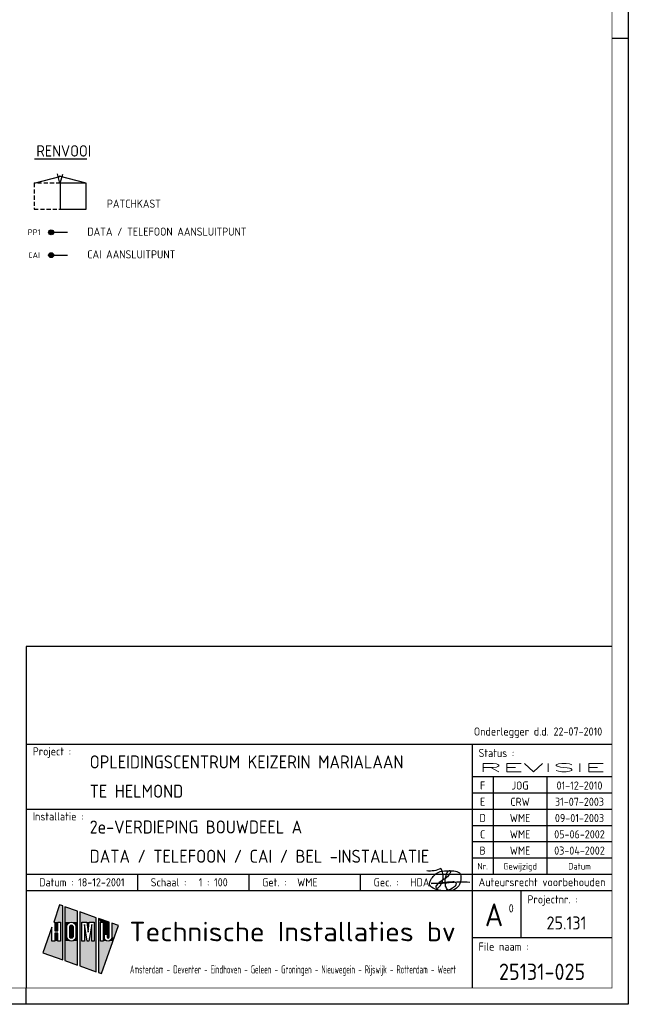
# Model space of a CAD drawing. Header units: millimetres. Extents: x -6587 to 112313, y 244 to 84344.
# Tile 33 of 54: x 93613 to 112313, y 244 to 30510. Entities that reach past the tile are written whole.
import ezdxf
from ezdxf.enums import TextEntityAlignment as Align

# ---------------------------------------------------------------- set-up
doc = ezdxf.new("R2010")
doc.units = ezdxf.units.MM
doc.header["$LTSCALE"] = 100
doc.linetypes.add('HIDDEN', pattern=[9.525, 6.35, -3.175])
doc.layers.get('0').update_dxf_attribs({"color": 9, "linetype": 'CONTINUOUS'})
for name, color, linetype in [('02-61-50-lijn050', 90, 'CONTINUOUS'), ('EB6431--_ATTRIB', 2, 'CONTINUOUS'), ('EL6431--_CCTV', 3, 'CONTINUOUS'), ('LIJN025', 10, 'CONTINUOUS'), ('LIJN035', 50, 'CONTINUOUS'), ('LIJN050', 90, 'CONTINUOUS'), ('LIJN070', 130, 'CONTINUOUS'), ('TEKST18', 210, 'CONTINUOUS'), ('TEKST25', 10, 'CONTINUOUS'), ('TEKST35', 50, 'CONTINUOUS'), ('TEKST50', 90, 'CONTINUOUS'), ('TEKST70', 130, 'CONTINUOUS')]:
    doc.layers.add(name, color=color, linetype=linetype)
doc.styles.add('1_8', font='iso', dxfattribs={"width": 0.7, "height": 1.8})
doc.styles.add('HELV', font='ISO.SHX')
doc.styles.add('ISO', font='ISO.SHX')
doc.styles.add('MAATVOERING', font='iso.shx')
doc.styles.add('ROMAND', font='romand')
doc.styles.get("Standard").update_dxf_attribs({"font": 'iso.shx'})

# ---------------------------------------------------------------- blocks, each defined once
blk = doc.blocks.new('A0-G')
at = {"layer": 'LIJN025'}
for p, q in [((1184, 297), (1189, 297)), ((1004, 80), (1184, 80)), ((1141, 80), (1141, 5)), ((1141, 70), (1184, 70)), ((1147.5, 70), (1147.5, 40)), ((1164, 70), (1164, 40)), ((1141, 65), (1184, 65)), ((1004, 60), (1141, 60)), ((1141, 60), (1184, 60)), ((1141, 55), (1184, 55)), ((1141, 50), (1184, 50)), ((1141, 45), (1184, 45)), ((1004, 40), (1184, 40)), ((1038.25, 35), (1038.25, 40)), ((1072.5, 35), (1072.5, 40)), ((1106.75, 35), (1106.75, 40)), ((1004, 35), (1184, 35)), ((1156, 35), (1156, 20.5)), ((1014.28, 30.55), (1012.44, 25.28)), ((1015.23, 30.22), (1014.28, 30.55)), ((1015.23, 13.64), (1015.23, 30.22)), ((1019.81, 28.62), (1015.85, 30)), ((1015.85, 30), (1015.85, 13.42)), ((1019.81, 12.03), (1019.81, 28.62)), ((1025.53, 26.61), (1020.49, 28.38)), ((1020.49, 28.38), (1020.49, 11.8)), ((1012.44, 25.28), (1012.78, 25.28)), ((1012.78, 25.28), (1012.78, 22.62)), ((1013.68, 25.28), (1014.58, 25.28)), ((1013.68, 22.62), (1013.68, 25.28)), ((1014.58, 25.28), (1014.58, 19.41)), ((1016.51, 23.91), (1016.61, 24.43)), ((1016.61, 24.43), (1016.9, 24.86)), ((1016.9, 24.86), (1017.35, 25.18)), ((1017.35, 25.18), (1017.88, 25.28)), ((1017.46, 24.14), (1017.63, 24.32)), ((1017.63, 24.32), (1017.89, 24.39)), ((1017.88, 25.28), (1018.41, 25.18)), ((1017.89, 24.39), (1018.13, 24.32)), ((1018.13, 24.32), (1018.31, 24.14)), ((1018.41, 25.18), (1018.85, 24.88)), ((1018.85, 24.88), (1019.14, 24.45)), ((1019.14, 24.45), (1019.25, 23.91)), ((1021.1, 19.41), (1021.1, 25.28)), ((1021.1, 25.28), (1022.62, 25.28)), ((1022.72, 19.41), (1021.87, 24.56)), ((1021.87, 24.56), (1021.87, 19.41)), ((1022.62, 25.28), (1023, 22.14)), ((1023, 22.14), (1023.38, 25.28)), ((1024.15, 24.56), (1023.29, 19.41)), ((1023.38, 25.28), (1024.92, 25.28)), ((1024.15, 19.41), (1024.15, 24.56)), ((1024.92, 25.28), (1024.92, 19.41)), ((1025.53, 10.03), (1025.53, 26.61)), ((1029.46, 25.24), (1026.21, 26.37)), ((1026.21, 26.37), (1026.21, 9.79)), ((1026.81, 19.41), (1026.81, 25.28)), ((1026.81, 25.28), (1027.69, 25.28)), ((1027.14, 9.47), (1032.31, 24.24)), ((1027.69, 25.28), (1027.69, 19.41)), ((1029.46, 20.62), (1029.46, 25.24)), ((1032.31, 24.24), (1030.31, 24.94)), ((1030.31, 24.94), (1030.31, 20.61)), ((1011.88, 23.67), (1009.11, 15.78)), ((1011.88, 19.41), (1011.88, 23.67)), ((1012.78, 22.62), (1013.68, 22.62)), ((1013.68, 21.86), (1012.78, 21.86)), ((1012.78, 21.86), (1012.78, 19.41)), ((1013.68, 19.41), (1013.68, 21.86)), ((1016.51, 20.8), (1016.51, 23.91)), ((1017.39, 23.89), (1017.46, 24.14)), ((1017.39, 20.81), (1017.39, 23.89)), ((1018.31, 24.14), (1018.38, 23.89)), ((1018.38, 23.89), (1018.38, 20.81)), ((1019.25, 23.91), (1019.25, 20.8)), ((1028.02, 20.61), (1028.02, 21.54)), ((1028.02, 21.54), (1028.88, 21.54)), ((1028.88, 21.54), (1028.88, 20.62)), ((1012.78, 19.41), (1011.88, 19.41)), ((1014.58, 19.41), (1013.68, 19.41)), ((1016.61, 20.28), (1016.51, 20.8)), ((1016.91, 19.82), (1016.61, 20.28)), ((1017.37, 19.52), (1016.91, 19.82)), ((1017.91, 19.41), (1017.37, 19.52)), ((1017.45, 20.57), (1017.39, 20.81)), ((1017.64, 20.38), (1017.45, 20.57)), ((1017.89, 20.32), (1017.64, 20.38)), ((1018.14, 20.38), (1017.89, 20.32)), ((1018.43, 19.53), (1017.91, 19.41)), ((1018.32, 20.56), (1018.14, 20.38)), ((1018.38, 20.81), (1018.32, 20.56)), ((1018.86, 19.83), (1018.43, 19.53)), ((1019.15, 20.26), (1018.86, 19.83)), ((1019.25, 20.8), (1019.15, 20.26)), ((1021.87, 19.41), (1021.1, 19.41)), ((1023.29, 19.41), (1022.72, 19.41)), ((1024.92, 19.41), (1024.15, 19.41)), ((1027.69, 19.41), (1026.81, 19.41)), ((1028.09, 20.16), (1028.02, 20.61)), ((1028.34, 19.76), (1028.09, 20.16)), ((1028.7, 19.5), (1028.34, 19.76)), ((1029.16, 19.41), (1028.7, 19.5)), ((1028.88, 20.62), (1028.97, 20.41)), ((1028.97, 20.41), (1029.17, 20.33)), ((1029.61, 19.5), (1029.16, 19.41)), ((1029.17, 20.33), (1029.37, 20.41)), ((1029.37, 20.41), (1029.46, 20.62)), ((1029.99, 19.77), (1029.61, 19.5)), ((1030.24, 20.17), (1029.99, 19.77)), ((1030.31, 20.61), (1030.24, 20.17)), ((1141, 20.5), (1184, 20.5)), ((1009.11, 15.78), (1015.23, 13.64)), ((1015.85, 13.42), (1019.81, 12.03)), ((1020.49, 11.8), (1025.53, 10.03)), ((1026.21, 9.79), (1027.14, 9.47)), ((1004, 0), (1004, 5))]:
    blk.add_line(p, q, dxfattribs=at)
blk.add_lwpolyline([(1189, 841), (1189, 0), (0, 0), (0, 841)], close=True, dxfattribs=at)
for points in [[(1012.44, 25.28), (1014.28, 30.55), (1015.23, 25.28), (1015.23, 30.22)], [(1015.85, 25.28), (1015.85, 30), (1019.81, 25.28), (1019.81, 28.62)], [(1020.49, 25.28), (1020.49, 28.38), (1025.53, 25.28), (1025.53, 26.61)], [(1012.78, 22.62), (1012.78, 25.28), (1013.68, 22.62), (1013.68, 25.28)], [(1014.58, 19.41), (1014.58, 25.28), (1015.23, 19.41), (1015.23, 25.28)], [(1015.85, 23.91), (1015.85, 25.28), (1016.51, 23.91), (1016.61, 24.43)], [(1016.61, 24.43), (1015.85, 25.28), (1016.9, 24.86), (1015.85, 25.28)], [(1016.9, 24.86), (1015.85, 25.28), (1017.35, 25.18), (1015.85, 25.28)], [(1017.35, 25.18), (1015.85, 25.28), (1017.88, 25.28), (1015.85, 25.28)], [(1017.46, 24.14), (1017.63, 24.32), (1018.31, 24.14), (1018.13, 24.32)], [(1017.63, 24.32), (1017.89, 24.39), (1018.13, 24.32), (1017.89, 24.39)], [(1018.41, 25.18), (1017.88, 25.28), (1018.41, 25.18), (1019.81, 25.28)], [(1018.85, 24.88), (1018.41, 25.18), (1018.85, 24.88), (1019.81, 25.28)], [(1019.14, 24.45), (1018.85, 24.88), (1019.14, 24.45), (1019.81, 25.28)], [(1019.25, 23.91), (1019.14, 24.45), (1019.81, 23.91), (1019.81, 25.28)], [(1020.49, 19.41), (1020.49, 25.28), (1021.1, 19.41), (1021.1, 25.28)], [(1021.87, 19.41), (1021.87, 24.56), (1022.72, 19.41), (1021.87, 24.56)], [(1023, 22.14), (1022.62, 25.28), (1023, 22.14), (1023.38, 25.28)], [(1023.29, 19.41), (1024.15, 24.56), (1024.15, 19.41), (1024.15, 24.56)], [(1024.92, 19.41), (1024.92, 25.28), (1025.53, 19.41), (1025.53, 25.28)], [(1026.21, 19.41), (1026.21, 26.37), (1026.81, 19.41), (1026.81, 25.28)], [(1026.81, 25.28), (1026.21, 26.37), (1027.69, 25.28), (1026.21, 26.37)], [(1027.69, 25.28), (1026.21, 26.37), (1029.46, 25.24), (1026.21, 26.37)], [(1027.69, 25.24), (1027.69, 25.28), (1029.46, 25.24)], [(1027.69, 21.54), (1027.69, 25.24), (1029.46, 21.54), (1029.46, 25.24)], [(1030.31, 20.61), (1030.31, 24.94), (1031.04, 20.61), (1032.31, 24.24)], [(1010.39, 19.41), (1011.88, 23.67), (1011.88, 19.41), (1011.88, 23.67)], [(1012.78, 19.41), (1012.78, 21.86), (1013.68, 19.41), (1013.68, 21.86)], [(1015.85, 20.8), (1015.85, 23.91), (1016.51, 20.8), (1016.51, 23.91)], [(1017.39, 23.89), (1017.46, 24.14), (1018.38, 23.89), (1018.31, 24.14)], [(1017.39, 20.81), (1017.39, 23.89), (1018.38, 20.81), (1018.38, 23.89)], [(1019.25, 20.8), (1019.25, 23.91), (1019.81, 20.8), (1019.81, 23.91)], [(1027.69, 19.41), (1027.69, 21.54), (1028.02, 20.61), (1028.02, 21.54)], [(1028.02, 20.61), (1028.02, 21.54), (1028.09, 20.16), (1028.02, 20.61)], [(1028.88, 20.62), (1028.88, 21.54), (1028.97, 20.41), (1028.88, 21.54)], [(1028.97, 20.41), (1028.88, 21.54), (1029.17, 20.33), (1028.88, 21.54)], [(1029.17, 20.33), (1028.88, 21.54), (1029.37, 20.41), (1028.88, 21.54)], [(1029.37, 20.41), (1028.88, 21.54), (1029.46, 20.62), (1028.88, 21.54)], [(1029.46, 20.62), (1028.88, 21.54), (1029.46, 20.62), (1029.46, 21.54)], [(1009.11, 15.78), (1010.39, 19.41), (1015.23, 13.64), (1015.23, 19.41)], [(1015.85, 19.41), (1015.85, 20.8), (1015.85, 19.41), (1016.51, 20.8)], [(1015.85, 19.41), (1016.51, 20.8), (1015.85, 19.41), (1016.61, 20.28)], [(1015.85, 19.41), (1016.61, 20.28), (1015.85, 19.41), (1016.91, 19.82)], [(1015.85, 19.41), (1016.91, 19.82), (1015.85, 19.41), (1017.37, 19.52)], [(1015.85, 19.41), (1017.37, 19.52), (1015.85, 19.41), (1017.91, 19.41)], [(1015.85, 13.42), (1015.85, 19.41), (1019.81, 12.03), (1019.81, 19.41)], [(1017.45, 20.57), (1017.39, 20.81), (1018.32, 20.56), (1018.38, 20.81)], [(1017.64, 20.38), (1017.45, 20.57), (1018.14, 20.38), (1018.32, 20.56)], [(1017.89, 20.32), (1017.64, 20.38), (1017.89, 20.32), (1018.14, 20.38)], [(1017.91, 19.41), (1018.43, 19.53), (1017.91, 19.41), (1019.81, 19.41)], [(1018.43, 19.53), (1018.86, 19.83), (1018.43, 19.53), (1019.81, 19.41)], [(1018.86, 19.83), (1019.15, 20.26), (1018.86, 19.83), (1019.81, 19.41)], [(1019.81, 19.41), (1019.15, 20.26), (1019.81, 20.8), (1019.25, 20.8)], [(1020.49, 11.8), (1020.49, 19.41), (1025.53, 10.03), (1025.53, 19.41)], [(1026.21, 9.79), (1026.21, 19.41), (1027.14, 9.47), (1030.62, 19.41)], [(1027.69, 19.41), (1028.02, 20.61), (1027.69, 19.41), (1028.09, 20.16)], [(1027.69, 19.41), (1028.09, 20.16), (1027.69, 19.41), (1028.34, 19.76)], [(1027.69, 19.41), (1028.34, 19.76), (1027.69, 19.41), (1028.7, 19.5)], [(1027.69, 19.41), (1028.7, 19.5), (1027.69, 19.41), (1029.16, 19.41)], [(1029.16, 19.41), (1030.62, 19.41), (1029.61, 19.5), (1030.62, 19.41)], [(1030.62, 19.41), (1029.61, 19.5), (1030.62, 19.41), (1029.99, 19.77)], [(1030.62, 19.41), (1029.99, 19.77), (1031.04, 20.61), (1030.24, 20.17)], [(1030.24, 20.17), (1030.31, 20.61), (1030.24, 20.17), (1031.04, 20.61)]]:
    blk.add_solid(points, dxfattribs=at)
at = {"layer": 'LIJN050'}
for p, q in [((1184, 110), (1004, 110)), ((1004, 110), (1004, 5))]:
    blk.add_line(p, q, dxfattribs=at)
at = {"layer": 'LIJN050', "const_width": 0.2}
blk.add_lwpolyline([(1184, 836), (25, 836), (25, 5), (1184, 5)], close=True, dxfattribs=at)
at = {"layer": 'TEKST18', "style": 'ISO'}
for s, p in [('Nr.', (1144.25, 41.43)), ('Gewijzigd', (1155.75, 41.43)), ('Datum', (1174, 41.43))]:
    blk.add_text(s, height=2, dxfattribs=at).set_placement(p, align=Align.CENTER)
at = {"layer": 'TEKST18', "style": 'ISO', "width": 0.67468}
blk.add_text('Amsterdam - Deventer - Eindhoven - Geleen - Groningen - Nieuwegein - Rijswijk - Rotterdam - Weert', height=2.5, dxfattribs=at).set_placement((1035.88, 9.47), (1136, 9.47), align=Align.FIT)
at = {"layer": 'TEKST25', "style": 'ISO'}
for s, p in [('Project :', (1006, 76.5)), ('Status :', (1143, 76)), ('Installatie :', (1006, 56.5)), ('Datum :', (1008, 36.25)), ('Schaal :', (1042.25, 36.25)), ('Get. :', (1076.5, 36.25)), ('Gec. :', (1110.75, 36.25)), ('Projectnr. :', (1158, 31)), ('File naam :', (1143, 16.5))]:
    blk.add_text(s, height=2.5, dxfattribs=at).set_placement(p)
at = {"layer": 'TEKST25', "style": 'ISO', "width": 1.015814}
blk.add_text('Auteursrecht voorbehouden', height=2.5, dxfattribs=at).set_placement((1143, 36.3), (1182, 36.3), align=Align.FIT)
at = {"layer": 'TEKST25', "style": 'ROMAND', "width": 2.899115}
blk.add_attdef('STATUS', text='', height=2.5, dxfattribs=at).set_placement((1143, 71.5), (1182, 71.5), align=Align.FIT)
at = {"layer": 'TEKST25', "style": 'ISO'}
for tag, p in [('E', (1144.25, 66)), ('NAAM-E', (1155.75, 66)), ('DATUM-E', (1174, 66)), ('D', (1144.25, 61)), ('NAAM-D', (1155.75, 61)), ('DATUM-D', (1174, 61)), ('C', (1144.25, 56)), ('NAAM-C', (1155.75, 56)), ('DATUM-C', (1174, 56)), ('B', (1144.25, 51)), ('NAAM-B', (1155.75, 51)), ('DATUM-B', (1174, 51)), ('A', (1144.25, 46)), ('NAAM-A', (1155.75, 46)), ('DATUM-A', (1174, 46))]:
    blk.add_attdef(tag, text='', height=2.5, dxfattribs=at).set_placement(p, align=Align.CENTER)
for tag, p in [('DATUM', (1021.75, 36.25)), ('SCHAAL', (1057, 36.25)), ('GETEKEND', (1087.25, 36.25)), ('GECONTOL.', (1122, 36.25)), ('FORMAAT', (1152.25, 28.25))]:
    blk.add_attdef(tag, p, '', height=2.5, dxfattribs=at)
at = {"layer": 'TEKST35', "style": 'ISO'}
for tag, p in [('PROJECT', (1023.5, 72.5)), ('PLAATS', (1023.5, 63.5)), ('INSTALLATIE-REGEL1', (1023.5, 52.5)), ('INSTALLATIE-REGEL2', (1023.5, 43.5))]:
    blk.add_attdef(tag, p, '', height=4, dxfattribs=at)
blk.add_attdef('PROJ.NR.', text='', height=4, dxfattribs=at).set_placement((1170, 23), align=Align.CENTER)
at = {"layer": 'TEKST50', "style": 'HELV', "width": 1.169753}
blk.add_text('Technische Installaties bv', height=6, dxfattribs=at).set_placement((1035.72, 19.36), (1135.99, 19.36), align=Align.FIT)
at = {"layer": 'TEKST50', "style": 'ISO'}
blk.add_attdef('FILE-NAAM', text='', height=5, dxfattribs=at).set_placement((1162.5, 7.5), align=Align.CENTER)
at = {"layer": 'TEKST70', "style": 'HELV'}
blk.add_text('A', height=7, dxfattribs=at).set_placement((1147.75, 24), align=Align.CENTER)
blk = doc.blocks.new('ES4X2')
for p, q in [((-0.45, 1.4), (-0.45, 2.6)), ((-0.15, 1.27), (-0.15, 2.73)), ((0, 1.25), (0, -3)), ((0.15, 1.27), (0.15, 2.73)), ((0.45, 1.4), (0.45, 2.6))]:
    blk.add_line(p, q)
blk.add_circle((0, 2), 0.75)
at = {"style": '1_8', "flags": 8}
for tag, p in [('NUMMER', (1.25, 3.5)), ('CODE', (-1.25, 3.5))]:
    blk.add_attdef(tag, text='', height=1.8, rotation=90, dxfattribs=at).set_placement(p, align=Align.MIDDLE_LEFT)
blk.add_attdef('M_CODE', text='', height=1.8, dxfattribs=at).set_placement((0, 0), align=Align.MIDDLE_CENTER)
blk = doc.blocks.new('DATAKASTROC')
at = {"layer": 'LIJN025'}
blk.add_line((259, 14985), (1860, 14985), dxfattribs=at)
at = {"layer": 'LIJN035', "color": 10}
for p, q in [((1035, 14241), (965, 14531)), ((245, 14241), (1075, 14461)), ((1845, 14241), (1015, 14461)), ((1045, 14241), (1125, 14521)), ((1845, 14241), (1045, 14241)), ((1045, 14241), (1045, 13441)), ((1845, 13441), (1845, 14241)), ((1045, 13441), (1845, 13441))]:
    blk.add_line(p, q, dxfattribs=at)
at = {"layer": 'LIJN035', "color": 10, "linetype": 'HIDDEN', "ltscale": 0.2}
for p, q in [((1045, 14241), (245, 14241)), ((245, 14241), (245, 13441)), ((245, 13441), (1045, 13441))]:
    blk.add_line(p, q, dxfattribs=at)
at = {"layer": 'EL6431--_CCTV'}
ref = blk.add_blockref('ES4X2', (965, 12730, 1050), dxfattribs=dict(at, xscale=100, yscale=100, zscale=100, rotation=90))
ref.add_attrib('CODE', 'PP1', dxfattribs={"layer": 'EB6431--_ATTRIB', "color": 1, "height": 180, "style": '1_8', "flags": 8}).set_placement((243, 12732, 1050), align=Align.MIDDLE_CENTER)
ref = blk.add_blockref('ES4X2', (965, 12027, 1050), dxfattribs=dict(at, xscale=100, yscale=100, zscale=100, rotation=90))
ref.add_attrib('CODE', 'CAI', dxfattribs={"layer": 'EB6431--_ATTRIB', "color": 1, "height": 180, "style": '1_8', "flags": 8}).set_placement((243, 12029, 1050), align=Align.MIDDLE_CENTER)
at = {"layer": 'TEKST25'}
for s, p in [('PATCHKAST', (2479, 13485)), ('DATA / TELEFOON AANSLUITPUNT', (1877, 12627)), ('CAI AANSLUITPUNT', (1877, 11927))]:
    blk.add_text(s, height=250, dxfattribs=at).set_placement(p)
at = {"layer": 'TEKST35'}
blk.add_text('RENVOOI', height=350, dxfattribs=at).set_placement((312, 15057))
blk = doc.blocks.new('PRHDA')
at = {"layer": '02-61-50-lijn050', "color": 50, "linetype": 'ByBlock', "flags": 128}
blk.add_lwpolyline([(-70, 246, 0.043806), (-705, 234, -0.031193), (-1253, 209), (-809, 257, 0.003454), (-595, 274, -0.231177), (-497, 236, -0.175519), (-494, 194, -0.153375), (-552, 106, -0.056813), (-651, 43, -0.100205), (-852, -8, -0.16296), (-1242, 100, -0.379529), (-1301, 251, -0.14016), (-1100, 518, -0.143334), (-940, 590, -0.06258), (-558, 601, -0.12688), (-385, 542, -0.169413), (-357, 496, -0.095564), (-353, 276, -0.080055), (-384, 187, -0.126486), (-523, 35, -0.214891), (-713, 6, -0.203106), (-762, 34, -0.121177), (-821, 172, -0.121604), (-801, 453, -0.010614), (-783, 511, -0.021915), (-760, 562, -0.15615), (-707, 606, -0.050224), (-686, 611, -0.295436), (-670, 603, -0.250173), (-667, 558, -0.167384), (-891, 324, 0.121525), (-1106, 142, 0.14194), (-1116, 115, 0.153562), (-1114, 98, 0.520832), (-1040, 81, 0.362036), (-958, 675, -0.145439), (-1391, 601)], format="xyb", dxfattribs=at)

msp = doc.modelspace()

# ---------------------------------------------------------------- block references
ref = msp.add_blockref('A0-G', (-6587, 244), dxfattribs=dict(xscale=100, yscale=100, zscale=100))
ref.add_attrib('PROJECT', 'OPLEIDINGSCENTRUM KEIZERIN MARIALAAN', (95763, 7494), dxfattribs={"layer": 'TEKST35', "height": 400, "style": 'ISO'})
ref.add_attrib('PLAATS', 'TE HELMOND', (95763, 6594), dxfattribs={"layer": 'TEKST35', "height": 400, "style": 'ISO'})
ref.add_attrib('INSTALLATIE-REGEL1', '2e-VERDIEPING BOUWDEEL A ', (95763, 5494), dxfattribs={"layer": 'TEKST35', "height": 400, "style": 'ISO'})
ref.add_attrib('INSTALLATIE-REGEL2', 'DATA / TELEFOON / CAI / BEL -INSTALLATIE', (95763, 4594), dxfattribs={"layer": 'TEKST35', "height": 400, "style": 'ISO'})
ref.add_attrib('PROJ.NR.', '25.131', dxfattribs={"layer": 'TEKST35', "height": 400, "style": 'ISO'}).set_placement((110413, 2544), align=Align.CENTER)
ref.add_attrib('FILE-NAAM', '25131-025', dxfattribs={"layer": 'TEKST50', "height": 500, "style": 'ISO'}).set_placement((109663, 994), align=Align.CENTER)
ref.add_attrib('DATUM', '18-12-2001', (95409, 3869), dxfattribs={"layer": 'TEKST25', "height": 250, "style": 'ISO'})
ref.add_attrib('SCHAAL', '1 : 100', (99113, 3869), dxfattribs={"layer": 'TEKST25', "height": 250, "style": 'ISO'})
ref.add_attrib('GETEKEND', 'WME', (102138, 3869), dxfattribs={"layer": 'TEKST25', "height": 250, "style": 'ISO'})
ref.add_attrib('GECONTOL.', 'HDA', (105613, 3869), dxfattribs={"layer": 'TEKST25', "height": 250, "style": 'ISO'})
ref.add_attrib('STATUS', 'REVISIE', dxfattribs={"layer": 'TEKST25', "height": 250, "style": 'ROMAND', "width": 2.899115}).set_placement((107713, 7394), (111613, 7394), align=Align.FIT)
ref.add_attrib('FORMAAT', '0', (108638, 3069), dxfattribs={"layer": 'TEKST25', "height": 250, "style": 'ISO'})
ref.add_attrib('A', 'B', dxfattribs={"layer": 'TEKST25', "height": 250, "style": 'ISO'}).set_placement((107838, 4844), align=Align.CENTER)
ref.add_attrib('NAAM-A', 'WME', dxfattribs={"layer": 'TEKST25', "height": 250, "style": 'ISO'}).set_placement((108988, 4844), align=Align.CENTER)
ref.add_attrib('DATUM-A', '03-04-2002', dxfattribs={"layer": 'TEKST25', "height": 250, "style": 'ISO'}).set_placement((110813, 4844), align=Align.CENTER)
ref.add_attrib('B', 'C', dxfattribs={"layer": 'TEKST25', "height": 250, "style": 'ISO'}).set_placement((107838, 5344), align=Align.CENTER)
ref.add_attrib('NAAM-B', 'WME', dxfattribs={"layer": 'TEKST25', "height": 250, "style": 'ISO'}).set_placement((108988, 5344), align=Align.CENTER)
ref.add_attrib('DATUM-B', '05-06-2002', dxfattribs={"layer": 'TEKST25', "height": 250, "style": 'ISO'}).set_placement((110813, 5344), align=Align.CENTER)
ref.add_attrib('C', 'D', dxfattribs={"layer": 'TEKST25', "height": 250, "style": 'ISO'}).set_placement((107838, 5844), align=Align.CENTER)
ref.add_attrib('NAAM-C', 'WME', dxfattribs={"layer": 'TEKST25', "height": 250, "style": 'ISO'}).set_placement((108988, 5844), align=Align.CENTER)
ref.add_attrib('DATUM-C', '09-01-2003', dxfattribs={"layer": 'TEKST25', "height": 250, "style": 'ISO'}).set_placement((110813, 5844), align=Align.CENTER)
ref.add_attrib('D', 'E', dxfattribs={"layer": 'TEKST25', "height": 250, "style": 'ISO'}).set_placement((107838, 6344), align=Align.CENTER)
ref.add_attrib('NAAM-D', 'CRW', dxfattribs={"layer": 'TEKST25', "height": 250, "style": 'ISO'}).set_placement((108988, 6344), align=Align.CENTER)
ref.add_attrib('DATUM-D', '31-07-2003', dxfattribs={"layer": 'TEKST25', "height": 250, "style": 'ISO'}).set_placement((110813, 6344), align=Align.CENTER)
ref.add_attrib('E', 'F', dxfattribs={"layer": 'TEKST25', "height": 250, "style": 'ISO'}).set_placement((107838, 6844), align=Align.CENTER)
ref.add_attrib('NAAM-E', 'JOG', dxfattribs={"layer": 'TEKST25', "height": 250, "style": 'ISO'}).set_placement((108988, 6844), align=Align.CENTER)
ref.add_attrib('DATUM-E', '01-12-2010', dxfattribs={"layer": 'TEKST25', "height": 250, "style": 'ISO'}).set_placement((110813, 6844), align=Align.CENTER)
at = {"layer": 'LIJN070'}
for name, p in [('DATAKASTROC', (93813, 11244)), ('PRHDA', (107513, 3744))]:
    msp.add_blockref(name, p, dxfattribs=at)

# ---------------------------------------------------------------- texts
at = {"layer": 'TEKST25', "style": 'MAATVOERING'}
msp.add_text('Onderlegger d.d. 22-07-2010', height=250, dxfattribs=at).set_placement((107569, 8504))

doc.saveas('drawing.dxf')
